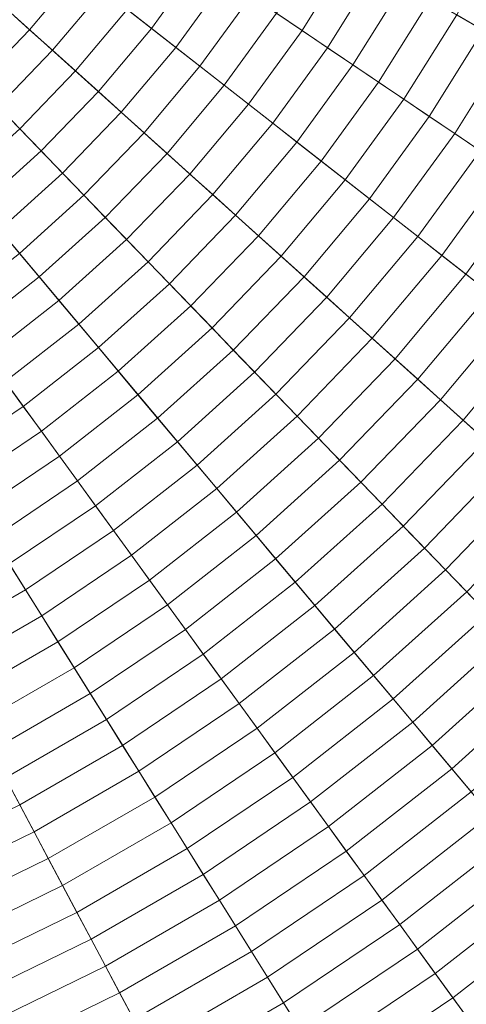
# Model space of a CAD drawing. Header units: centimetres. Extents: x -6.39 to 0.8, y 3.58 to 10.78.
# Tile 217 of 256: x -2.05 to -1.63, y 5.59 to 6.51. Entities that reach past the tile are written whole.
import ezdxf

# ---------------------------------------------------------------- set-up
doc = ezdxf.new("R2010")
doc.units = ezdxf.units.CM
doc.header["$LTSCALE"] = 2.54
doc.layers.add('Lucido design-1', color=7, linetype='Continuous')

# ---------------------------------------------------------------- blocks, each defined once
blk = doc.blocks.new('Gruppo-1')
at = {"color": 142, "linetype": 'Continuous', "lineweight": 9}
for points in [[(-2.04676, 3.65911, -13.70234), (-1.80304, 3.71988, -13.70234), (-2.79436, 7.17702, -13.70234), (-2.79451, 7.17699, -13.70234)], [(-1.80304, 3.71988, -13.70234), (-1.56416, 3.7975, -13.70234), (-2.79422, 7.17707, -13.70234), (-2.79436, 7.17702, -13.70234)], [(-1.56416, 3.7975, -13.70234), (-1.33127, 3.89159, -13.70234), (-2.79408, 7.17713, -13.70234), (-2.79422, 7.17707, -13.70234)], [(-1.33127, 3.89159, -13.70234), (-1.10551, 4.0017, -13.70234), (-2.79394, 7.17719, -13.70234), (-2.79408, 7.17713, -13.70234)], [(-1.10551, 4.0017, -13.70234), (-0.88798, 4.12729, -13.70234), (-2.79381, 7.17727, -13.70234), (-2.79394, 7.17719, -13.70234)], [(-0.88798, 4.12729, -13.70234), (-0.67974, 4.26775, -13.70234), (-2.79369, 7.17735, -13.70234), (-2.79381, 7.17727, -13.70234)], [(-0.67974, 4.26775, -13.70234), (-0.48181, 4.42239, -13.70234), (-2.79357, 7.17745, -13.70234), (-2.79369, 7.17735, -13.70234)], [(-0.48181, 4.42239, -13.70234), (-0.29514, 4.59047, -13.70234), (-2.79346, 7.17755, -13.70234), (-2.79357, 7.17745, -13.70234)], [(-0.29514, 4.59047, -13.70234), (-0.12066, 4.77115, -13.70234), (-2.79335, 7.17766, -13.70234), (-2.79346, 7.17755, -13.70234)], [(-0.12066, 4.77115, -13.70234), (0.0408, 4.96357, -13.70234), (-2.79326, 7.17777, -13.70234), (-2.79335, 7.17766, -13.70234)], [(0.0408, 4.96357, -13.70234), (0.18844, 5.16678, -13.70234), (-2.79317, 7.17789, -13.70234), (-2.79326, 7.17777, -13.70234)], [(0.18844, 5.16678, -13.70234), (0.32154, 5.37979, -13.70234), (-2.79309, 7.17802, -13.70234), (-2.79317, 7.17789, -13.70234)], [(0.32154, 5.37979, -13.70234), (0.43946, 5.60157, -13.70234), (-2.79302, 7.17815, -13.70234), (-2.79309, 7.17802, -13.70234)], [(0.43946, 5.60157, -13.70234), (0.54163, 5.83103, -13.70234), (-2.79296, 7.17829, -13.70234), (-2.79302, 7.17815, -13.70234)], [(0.54163, 5.83103, -13.70234), (0.62754, 6.06707, -13.70234), (-2.7929, 7.17843, -13.70234), (-2.79296, 7.17829, -13.70234)], [(0.62754, 6.06707, -13.70234), (0.69677, 6.30852, -13.70234), (-2.79286, 7.17858, -13.70234), (-2.7929, 7.17843, -13.70234)], [(0.69677, 6.30852, -13.70234), (0.749, 6.55421, -13.70234), (-2.79283, 7.17873, -13.70234), (-2.79286, 7.17858, -13.70234)], [(-1.63777, 6.511, -12.72527), (-1.59398, 6.59335, -12.72527), (-1.56819, 6.58077, -12.73052), (-1.61292, 6.49665, -12.73052)], [(-1.94616, 6.51595, -12.68249), (-1.90197, 6.57677, -12.68249), (-1.87805, 6.56064, -12.68685), (-1.92343, 6.49819, -12.68685)], [(-1.80638, 6.51229, -12.70051), (-1.76227, 6.58288, -12.70051), (-1.73734, 6.56849, -12.70526), (-1.78251, 6.4962, -12.70526)], [(-2.05887, 6.51632, -12.67003), (-2.01443, 6.56929, -12.67003), (-1.99166, 6.5515, -12.67409), (-2.0374, 6.49699, -12.67409)], [(-1.78251, 6.4962, -12.70526), (-1.73734, 6.56849, -12.70526), (-1.71243, 6.5541, -12.71011), (-1.75866, 6.48011, -12.71011)], [(-1.92343, 6.49819, -12.68685), (-1.87805, 6.56064, -12.68685), (-1.85415, 6.54452, -12.6913), (-1.90071, 6.48043, -12.6913)], [(-2.0374, 6.49699, -12.67409), (-1.99166, 6.5515, -12.67409), (-1.96891, 6.53372, -12.67824), (-2.01594, 6.47767, -12.67824)], [(-1.75866, 6.48011, -12.71011), (-1.71243, 6.5541, -12.71011), (-1.68753, 6.53972, -12.71507), (-1.73482, 6.46403, -12.71507)], [(-1.90071, 6.48043, -12.6913), (-1.85415, 6.54452, -12.6913), (-1.83026, 6.5284, -12.69585), (-1.878, 6.46269, -12.69585)], [(-2.01594, 6.47767, -12.67824), (-1.96891, 6.53372, -12.67824), (-1.94616, 6.51595, -12.68249), (-1.99449, 6.45835, -12.68249)], [(-1.73482, 6.46403, -12.71507), (-1.68753, 6.53972, -12.71507), (-1.66264, 6.52536, -12.72012), (-1.711, 6.44796, -12.72012)], [(-1.878, 6.46269, -12.69585), (-1.83026, 6.5284, -12.69585), (-1.80638, 6.51229, -12.70051), (-1.8553, 6.44496, -12.70051)], [(-1.711, 6.44796, -12.72012), (-1.66264, 6.52536, -12.72012), (-1.63777, 6.511, -12.72527), (-1.68719, 6.4319, -12.72527)], [(-2.1069, 6.46659, -12.67003), (-2.05887, 6.51632, -12.67003), (-2.0374, 6.49699, -12.67409), (-2.08683, 6.44581, -12.67409)], [(-1.99449, 6.45835, -12.68249), (-1.94616, 6.51595, -12.68249), (-1.92343, 6.49819, -12.68685), (-1.97305, 6.43905, -12.68685)], [(-1.8553, 6.44496, -12.70051), (-1.80638, 6.51229, -12.70051), (-1.78251, 6.4962, -12.70526), (-1.83262, 6.42724, -12.70526)], [(-1.68719, 6.4319, -12.72527), (-1.63777, 6.511, -12.72527), (-1.61292, 6.49665, -12.73052), (-1.6634, 6.41586, -12.73052)], [(-2.08683, 6.44581, -12.67409), (-2.0374, 6.49699, -12.67409), (-2.01594, 6.47767, -12.67824), (-2.06676, 6.42503, -12.67824)], [(-1.97305, 6.43905, -12.68685), (-1.92343, 6.49819, -12.68685), (-1.90071, 6.48043, -12.6913), (-1.95162, 6.41976, -12.6913)], [(-1.83262, 6.42724, -12.70526), (-1.78251, 6.4962, -12.70526), (-1.75866, 6.48011, -12.71011), (-1.80994, 6.40952, -12.71011)], [(-1.6634, 6.41586, -12.73052), (-1.61292, 6.49665, -12.73052), (-1.58808, 6.48231, -12.73588), (-1.63962, 6.39982, -12.73588)], [(-2.06676, 6.42503, -12.67824), (-2.01594, 6.47767, -12.67824), (-1.99449, 6.45835, -12.68249), (-2.04671, 6.40427, -12.68249)], [(-1.95162, 6.41976, -12.6913), (-1.90071, 6.48043, -12.6913), (-1.878, 6.46269, -12.69585), (-1.9302, 6.40047, -12.69585)], [(-1.80994, 6.40952, -12.71011), (-1.75866, 6.48011, -12.71011), (-1.73482, 6.46403, -12.71507), (-1.78729, 6.39182, -12.71507)], [(-1.63962, 6.39982, -12.73588), (-1.58808, 6.48231, -12.73588), (-1.56325, 6.46798, -12.74133), (-1.61586, 6.38379, -12.74133)], [(-2.04671, 6.40427, -12.68249), (-1.99449, 6.45835, -12.68249), (-1.97305, 6.43905, -12.68685), (-2.02667, 6.38352, -12.68685)], [(-1.9302, 6.40047, -12.69585), (-1.878, 6.46269, -12.69585), (-1.8553, 6.44496, -12.70051), (-1.9088, 6.3812, -12.70051)], [(-1.78729, 6.39182, -12.71507), (-1.73482, 6.46403, -12.71507), (-1.711, 6.44796, -12.72012), (-1.76464, 6.37413, -12.72012)], [(-1.76464, 6.37413, -12.72012), (-1.711, 6.44796, -12.72012), (-1.68719, 6.4319, -12.72527), (-1.74201, 6.35645, -12.72527)], [(-2.02667, 6.38352, -12.68685), (-1.97305, 6.43905, -12.68685), (-1.95162, 6.41976, -12.6913), (-2.00664, 6.36278, -12.6913)], [(-1.9088, 6.3812, -12.70051), (-1.8553, 6.44496, -12.70051), (-1.83262, 6.42724, -12.70526), (-1.88741, 6.36194, -12.70526)], [(-1.74201, 6.35645, -12.72527), (-1.68719, 6.4319, -12.72527), (-1.6634, 6.41586, -12.73052), (-1.7194, 6.33878, -12.73052)], [(-2.12114, 6.37607, -12.67824), (-2.06676, 6.42503, -12.67824), (-2.04671, 6.40427, -12.68249), (-2.10259, 6.35396, -12.68249)], [(-1.88741, 6.36194, -12.70526), (-1.83262, 6.42724, -12.70526), (-1.80994, 6.40952, -12.71011), (-1.86603, 6.34269, -12.71011)], [(-2.00664, 6.36278, -12.6913), (-1.95162, 6.41976, -12.6913), (-1.9302, 6.40047, -12.69585), (-1.98662, 6.34205, -12.69585)], [(-1.7194, 6.33878, -12.73052), (-1.6634, 6.41586, -12.73052), (-1.63962, 6.39982, -12.73588), (-1.6968, 6.32112, -12.73588)], [(-2.10259, 6.35396, -12.68249), (-2.04671, 6.40427, -12.68249), (-2.02667, 6.38352, -12.68685), (-2.08404, 6.33186, -12.68685)], [(-1.86603, 6.34269, -12.71011), (-1.80994, 6.40952, -12.71011), (-1.78729, 6.39182, -12.71507), (-1.84466, 6.32345, -12.71507)], [(-1.98662, 6.34205, -12.69585), (-1.9302, 6.40047, -12.69585), (-1.9088, 6.3812, -12.70051), (-1.96662, 6.32133, -12.70051)], [(-1.6968, 6.32112, -12.73588), (-1.63962, 6.39982, -12.73588), (-1.61586, 6.38379, -12.74133), (-1.67421, 6.30348, -12.74133)], [(-2.08404, 6.33186, -12.68685), (-2.02667, 6.38352, -12.68685), (-2.00664, 6.36278, -12.6913), (-2.06551, 6.30978, -12.6913)], [(-1.84466, 6.32345, -12.71507), (-1.78729, 6.39182, -12.71507), (-1.76464, 6.37413, -12.72012), (-1.82331, 6.30422, -12.72012)], [(-1.67421, 6.30348, -12.74133), (-1.61586, 6.38379, -12.74133), (-1.59211, 6.36777, -12.74688), (-1.65164, 6.28584, -12.74688)], [(-1.96662, 6.32133, -12.70051), (-1.9088, 6.3812, -12.70051), (-1.88741, 6.36194, -12.70526), (-1.94662, 6.30062, -12.70526)], [(-1.82331, 6.30422, -12.72012), (-1.76464, 6.37413, -12.72012), (-1.74201, 6.35645, -12.72527), (-1.80196, 6.285, -12.72527)], [(-1.65164, 6.28584, -12.74688), (-1.59211, 6.36777, -12.74688), (-1.56838, 6.35177, -12.75253), (-1.62908, 6.26822, -12.75253)], [(-2.06551, 6.30978, -12.6913), (-2.00664, 6.36278, -12.6913), (-1.98662, 6.34205, -12.69585), (-2.04698, 6.2877, -12.69585)], [(-1.94662, 6.30062, -12.70526), (-1.88741, 6.36194, -12.70526), (-1.86603, 6.34269, -12.71011), (-1.92664, 6.27993, -12.71011)], [(-1.80196, 6.285, -12.72527), (-1.74201, 6.35645, -12.72527), (-1.7194, 6.33878, -12.73052), (-1.78064, 6.2658, -12.73052)], [(-1.62908, 6.26822, -12.75253), (-1.56838, 6.35177, -12.75253), (-1.54467, 6.33577, -12.75827), (-1.60654, 6.25061, -12.75827)], [(-2.04698, 6.2877, -12.69585), (-1.98662, 6.34205, -12.69585), (-1.96662, 6.32133, -12.70051), (-2.02847, 6.26563, -12.70051)], [(-1.92664, 6.27993, -12.71011), (-1.86603, 6.34269, -12.71011), (-1.84466, 6.32345, -12.71507), (-1.90666, 6.25924, -12.71507)], [(-1.78064, 6.2658, -12.73052), (-1.7194, 6.33878, -12.73052), (-1.6968, 6.32112, -12.73588), (-1.75932, 6.24661, -12.73588)], [(-2.02847, 6.26563, -12.70051), (-1.96662, 6.32133, -12.70051), (-1.94662, 6.30062, -12.70526), (-2.00997, 6.24358, -12.70526)], [(-1.90666, 6.25924, -12.71507), (-1.84466, 6.32345, -12.71507), (-1.82331, 6.30422, -12.72012), (-1.8867, 6.23857, -12.72012)], [(-1.75932, 6.24661, -12.73588), (-1.6968, 6.32112, -12.73588), (-1.67421, 6.30348, -12.74133), (-1.73802, 6.22743, -12.74133)], [(-2.00997, 6.24358, -12.70526), (-1.94662, 6.30062, -12.70526), (-1.92664, 6.27993, -12.71011), (-1.99147, 6.22154, -12.71011)], [(-1.8867, 6.23857, -12.72012), (-1.82331, 6.30422, -12.72012), (-1.80196, 6.285, -12.72527), (-1.86675, 6.21791, -12.72527)], [(-1.73802, 6.22743, -12.74133), (-1.67421, 6.30348, -12.74133), (-1.65164, 6.28584, -12.74688), (-1.71674, 6.20826, -12.74688)], [(-2.11099, 6.23769, -12.69585), (-2.04698, 6.2877, -12.69585), (-2.02847, 6.26563, -12.70051), (-2.09406, 6.21439, -12.70051)], [(-1.86675, 6.21791, -12.72527), (-1.80196, 6.285, -12.72527), (-1.78064, 6.2658, -12.73052), (-1.84682, 6.19727, -12.73052)], [(-1.71674, 6.20826, -12.74688), (-1.65164, 6.28584, -12.74688), (-1.62908, 6.26822, -12.75253), (-1.69546, 6.18911, -12.75253)], [(-1.99147, 6.22154, -12.71011), (-1.92664, 6.27993, -12.71011), (-1.90666, 6.25924, -12.71507), (-1.97299, 6.19952, -12.71507)], [(-2.09406, 6.21439, -12.70051), (-2.02847, 6.26563, -12.70051), (-2.00997, 6.24358, -12.70526), (-2.07714, 6.1911, -12.70526)], [(-1.84682, 6.19727, -12.73052), (-1.78064, 6.2658, -12.73052), (-1.75932, 6.24661, -12.73588), (-1.82689, 6.17664, -12.73588)], [(-1.69546, 6.18911, -12.75253), (-1.62908, 6.26822, -12.75253), (-1.60654, 6.25061, -12.75827), (-1.67421, 6.16997, -12.75827)], [(-1.97299, 6.19952, -12.71507), (-1.90666, 6.25924, -12.71507), (-1.8867, 6.23857, -12.72012), (-1.95452, 6.17751, -12.72012)], [(-1.82689, 6.17664, -12.73588), (-1.75932, 6.24661, -12.73588), (-1.73802, 6.22743, -12.74133), (-1.80698, 6.15602, -12.74133)], [(-1.67421, 6.16997, -12.75827), (-1.60654, 6.25061, -12.75827), (-1.58402, 6.23301, -12.76412), (-1.65297, 6.15085, -12.76412)], [(-2.07714, 6.1911, -12.70526), (-2.00997, 6.24358, -12.70526), (-1.99147, 6.22154, -12.71011), (-2.06023, 6.16783, -12.71011)], [(-1.95452, 6.17751, -12.72012), (-1.8867, 6.23857, -12.72012), (-1.86675, 6.21791, -12.72527), (-1.93606, 6.15551, -12.72527)], [(-1.80698, 6.15602, -12.74133), (-1.73802, 6.22743, -12.74133), (-1.71674, 6.20826, -12.74688), (-1.78708, 6.13542, -12.74688)], [(-1.65297, 6.15085, -12.76412), (-1.58402, 6.23301, -12.76412), (-1.56151, 6.21543, -12.77007), (-1.63174, 6.13173, -12.77007)], [(-2.06023, 6.16783, -12.71011), (-1.99147, 6.22154, -12.71011), (-1.97299, 6.19952, -12.71507), (-2.04333, 6.14457, -12.71507)], [(-1.93606, 6.15551, -12.72527), (-1.86675, 6.21791, -12.72527), (-1.84682, 6.19727, -12.73052), (-1.91761, 6.13352, -12.73052)], [(-1.78708, 6.13542, -12.74688), (-1.71674, 6.20826, -12.74688), (-1.69546, 6.18911, -12.75253), (-1.7672, 6.11483, -12.75253)], [(-1.63174, 6.13173, -12.77007), (-1.56151, 6.21543, -12.77007), (-1.53902, 6.19785, -12.77612), (-1.61053, 6.11263, -12.77612)], [(-2.04333, 6.14457, -12.71507), (-1.97299, 6.19952, -12.71507), (-1.95452, 6.17751, -12.72012), (-2.02644, 6.12132, -12.72012)], [(-1.91761, 6.13352, -12.73052), (-1.84682, 6.19727, -12.73052), (-1.82689, 6.17664, -12.73588), (-1.89918, 6.11155, -12.73588)], [(-1.7672, 6.11483, -12.75253), (-1.69546, 6.18911, -12.75253), (-1.67421, 6.16997, -12.75827), (-1.74733, 6.09425, -12.75827)], [(-2.02644, 6.12132, -12.72012), (-1.95452, 6.17751, -12.72012), (-1.93606, 6.15551, -12.72527), (-2.00956, 6.09809, -12.72527)], [(-1.89918, 6.11155, -12.73588), (-1.82689, 6.17664, -12.73588), (-1.80698, 6.15602, -12.74133), (-1.88075, 6.0896, -12.74133)], [(-2.13256, 6.11904, -12.71011), (-2.06023, 6.16783, -12.71011), (-2.04333, 6.14457, -12.71507), (-2.11732, 6.09466, -12.71507)], [(-1.74733, 6.09425, -12.75827), (-1.67421, 6.16997, -12.75827), (-1.65297, 6.15085, -12.76412), (-1.72747, 6.07369, -12.76412)], [(-2.00956, 6.09809, -12.72527), (-1.93606, 6.15551, -12.72527), (-1.91761, 6.13352, -12.73052), (-1.99269, 6.07487, -12.73052)], [(-1.88075, 6.0896, -12.74133), (-1.80698, 6.15602, -12.74133), (-1.78708, 6.13542, -12.74688), (-1.86234, 6.06765, -12.74688)], [(-2.11732, 6.09466, -12.71507), (-2.04333, 6.14457, -12.71507), (-2.02644, 6.12132, -12.72012), (-2.1021, 6.07029, -12.72012)], [(-1.72747, 6.07369, -12.76412), (-1.65297, 6.15085, -12.76412), (-1.63174, 6.13173, -12.77007), (-1.70763, 6.05314, -12.77007)], [(-1.86234, 6.06765, -12.74688), (-1.78708, 6.13542, -12.74688), (-1.7672, 6.11483, -12.75253), (-1.84394, 6.04573, -12.75253)], [(-1.99269, 6.07487, -12.73052), (-1.91761, 6.13352, -12.73052), (-1.89918, 6.11155, -12.73588), (-1.97583, 6.05167, -12.73588)], [(-1.70763, 6.05314, -12.77007), (-1.63174, 6.13173, -12.77007), (-1.61053, 6.11263, -12.77612), (-1.68781, 6.03261, -12.77612)], [(-2.1021, 6.07029, -12.72012), (-2.02644, 6.12132, -12.72012), (-2.00956, 6.09809, -12.72527), (-2.08688, 6.04593, -12.72527)], [(-1.97583, 6.05167, -12.73588), (-1.89918, 6.11155, -12.73588), (-1.88075, 6.0896, -12.74133), (-1.95898, 6.02848, -12.74133)], [(-1.84394, 6.04573, -12.75253), (-1.7672, 6.11483, -12.75253), (-1.74733, 6.09425, -12.75827), (-1.82556, 6.02381, -12.75827)], [(-1.68781, 6.03261, -12.77612), (-1.61053, 6.11263, -12.77612), (-1.58933, 6.09355, -12.78226), (-1.66799, 6.01209, -12.78226)], [(-2.08688, 6.04593, -12.72527), (-2.00956, 6.09809, -12.72527), (-1.99269, 6.07487, -12.73052), (-2.07167, 6.0216, -12.73052)], [(-1.95898, 6.02848, -12.74133), (-1.88075, 6.0896, -12.74133), (-1.86234, 6.06765, -12.74688), (-1.94215, 6.0053, -12.74688)], [(-1.82556, 6.02381, -12.75827), (-1.74733, 6.09425, -12.75827), (-1.72747, 6.07369, -12.76412), (-1.80718, 6.00192, -12.76412)], [(-1.66799, 6.01209, -12.78226), (-1.58933, 6.09355, -12.78226), (-1.56815, 6.07448, -12.7885), (-1.64819, 5.99159, -12.7885)], [(-2.07167, 6.0216, -12.73052), (-1.99269, 6.07487, -12.73052), (-1.97583, 6.05167, -12.73588), (-2.05647, 5.99727, -12.73588)], [(-1.80718, 6.00192, -12.76412), (-1.72747, 6.07369, -12.76412), (-1.70763, 6.05314, -12.77007), (-1.78882, 5.98004, -12.77007)], [(-1.64819, 5.99159, -12.7885), (-1.56815, 6.07448, -12.7885), (-1.54699, 6.05542, -12.79485), (-1.62841, 5.97111, -12.79485)], [(-1.94215, 6.0053, -12.74688), (-1.86234, 6.06765, -12.74688), (-1.84394, 6.04573, -12.75253), (-1.92532, 5.98215, -12.75253)], [(-2.05647, 5.99727, -12.73588), (-1.97583, 6.05167, -12.73588), (-1.95898, 6.02848, -12.74133), (-2.04128, 5.97297, -12.74133)], [(-1.78882, 5.98004, -12.77007), (-1.70763, 6.05314, -12.77007), (-1.68781, 6.03261, -12.77612), (-1.77048, 5.95817, -12.77612)], [(-1.92532, 5.98215, -12.75253), (-1.84394, 6.04573, -12.75253), (-1.82556, 6.02381, -12.75827), (-1.90851, 5.95901, -12.75827)], [(-2.04128, 5.97297, -12.74133), (-1.95898, 6.02848, -12.74133), (-1.94215, 6.0053, -12.74688), (-2.0261, 5.94867, -12.74688)], [(-1.77048, 5.95817, -12.77612), (-1.68781, 6.03261, -12.77612), (-1.66799, 6.01209, -12.78226), (-1.75214, 5.93632, -12.78226)], [(-1.90851, 5.95901, -12.75827), (-1.82556, 6.02381, -12.75827), (-1.80718, 6.00192, -12.76412), (-1.89171, 5.93588, -12.76412)], [(-1.75214, 5.93632, -12.78226), (-1.66799, 6.01209, -12.78226), (-1.64819, 5.99159, -12.7885), (-1.73382, 5.91449, -12.7885)], [(-2.14071, 5.94864, -12.73588), (-2.05647, 5.99727, -12.73588), (-2.04128, 5.97297, -12.74133), (-2.12725, 5.92333, -12.74133)], [(-2.0261, 5.94867, -12.74688), (-1.94215, 6.0053, -12.74688), (-1.92532, 5.98215, -12.75253), (-2.01093, 5.9244, -12.75253)], [(-1.89171, 5.93588, -12.76412), (-1.80718, 6.00192, -12.76412), (-1.78882, 5.98004, -12.77007), (-1.87492, 5.91277, -12.77007)], [(-1.73382, 5.91449, -12.7885), (-1.64819, 5.99159, -12.7885), (-1.62841, 5.97111, -12.79485), (-1.71552, 5.89267, -12.79485)], [(-2.01093, 5.9244, -12.75253), (-1.92532, 5.98215, -12.75253), (-1.90851, 5.95901, -12.75827), (-1.99578, 5.90014, -12.75827)], [(-1.87492, 5.91277, -12.77007), (-1.78882, 5.98004, -12.77007), (-1.77048, 5.95817, -12.77612), (-1.85814, 5.88968, -12.77612)], [(-2.12725, 5.92333, -12.74133), (-2.04128, 5.97297, -12.74133), (-2.0261, 5.94867, -12.74688), (-2.11381, 5.89804, -12.74688)], [(-1.71552, 5.89267, -12.79485), (-1.62841, 5.97111, -12.79485), (-1.60864, 5.95064, -12.80129), (-1.69723, 5.87088, -12.80129)], [(-1.99578, 5.90014, -12.75827), (-1.90851, 5.95901, -12.75827), (-1.89171, 5.93588, -12.76412), (-1.98063, 5.8759, -12.76412)], [(-1.85814, 5.88968, -12.77612), (-1.77048, 5.95817, -12.77612), (-1.75214, 5.93632, -12.78226), (-1.84138, 5.86661, -12.78226)], [(-1.69723, 5.87088, -12.80129), (-1.60864, 5.95064, -12.80129), (-1.58889, 5.93018, -12.80783), (-1.67895, 5.84909, -12.80783)], [(-2.11381, 5.89804, -12.74688), (-2.0261, 5.94867, -12.74688), (-2.01093, 5.9244, -12.75253), (-2.10037, 5.87277, -12.75253)], [(-1.98063, 5.8759, -12.76412), (-1.89171, 5.93588, -12.76412), (-1.87492, 5.91277, -12.77007), (-1.96549, 5.85168, -12.77007)], [(-1.84138, 5.86661, -12.78226), (-1.75214, 5.93632, -12.78226), (-1.73382, 5.91449, -12.7885), (-1.82462, 5.84355, -12.7885)], [(-2.10037, 5.87277, -12.75253), (-2.01093, 5.9244, -12.75253), (-1.99578, 5.90014, -12.75827), (-2.08694, 5.84751, -12.75827)], [(-1.67895, 5.84909, -12.80783), (-1.58889, 5.93018, -12.80783), (-1.56916, 5.90975, -12.81447), (-1.66069, 5.82733, -12.81447)], [(-1.82462, 5.84355, -12.7885), (-1.73382, 5.91449, -12.7885), (-1.71552, 5.89267, -12.79485), (-1.80789, 5.82051, -12.79485)], [(-1.96549, 5.85168, -12.77007), (-1.87492, 5.91277, -12.77007), (-1.85814, 5.88968, -12.77612), (-1.95037, 5.82747, -12.77612)], [(-1.66069, 5.82733, -12.81447), (-1.56916, 5.90975, -12.81447), (-1.54944, 5.88933, -12.82121), (-1.64244, 5.80558, -12.82121)], [(-2.08694, 5.84751, -12.75827), (-1.99578, 5.90014, -12.75827), (-1.98063, 5.8759, -12.76412), (-2.07352, 5.82227, -12.76412)], [(-1.95037, 5.82747, -12.77612), (-1.85814, 5.88968, -12.77612), (-1.84138, 5.86661, -12.78226), (-1.93525, 5.80329, -12.78226)], [(-1.80789, 5.82051, -12.79485), (-1.71552, 5.89267, -12.79485), (-1.69723, 5.87088, -12.80129), (-1.79116, 5.79749, -12.80129)], [(-1.64244, 5.80558, -12.82121), (-1.54944, 5.88933, -12.82121), (-1.52973, 5.86892, -12.82804), (-1.62421, 5.78386, -12.82804)], [(-2.07352, 5.82227, -12.76412), (-1.98063, 5.8759, -12.76412), (-1.96549, 5.85168, -12.77007), (-2.06011, 5.79705, -12.77007)], [(-1.79116, 5.79749, -12.80129), (-1.69723, 5.87088, -12.80129), (-1.67895, 5.84909, -12.80783), (-1.77445, 5.77449, -12.80783)], [(-1.93525, 5.80329, -12.78226), (-1.84138, 5.86661, -12.78226), (-1.82462, 5.84355, -12.7885), (-1.92015, 5.77912, -12.7885)], [(-2.06011, 5.79705, -12.77007), (-1.96549, 5.85168, -12.77007), (-1.95037, 5.82747, -12.77612), (-2.04671, 5.77185, -12.77612)], [(-1.77445, 5.77449, -12.80783), (-1.67895, 5.84909, -12.80783), (-1.66069, 5.82733, -12.81447), (-1.75775, 5.7515, -12.81447)], [(-1.92015, 5.77912, -12.7885), (-1.82462, 5.84355, -12.7885), (-1.80789, 5.82051, -12.79485), (-1.90506, 5.75497, -12.79485)], [(-2.04671, 5.77185, -12.77612), (-1.95037, 5.82747, -12.77612), (-1.93525, 5.80329, -12.78226), (-2.03332, 5.74667, -12.78226)], [(-1.75775, 5.7515, -12.81447), (-1.66069, 5.82733, -12.81447), (-1.64244, 5.80558, -12.82121), (-1.74106, 5.72854, -12.82121)], [(-1.90506, 5.75497, -12.79485), (-1.80789, 5.82051, -12.79485), (-1.79116, 5.79749, -12.80129), (-1.88998, 5.73083, -12.80129)], [(-2.03332, 5.74667, -12.78226), (-1.93525, 5.80329, -12.78226), (-1.92015, 5.77912, -12.7885), (-2.01994, 5.7215, -12.7885)], [(-1.74106, 5.72854, -12.82121), (-1.64244, 5.80558, -12.82121), (-1.62421, 5.78386, -12.82804), (-1.72439, 5.70559, -12.82804)], [(-2.15831, 5.74916, -12.77007), (-2.06011, 5.79705, -12.77007), (-2.04671, 5.77185, -12.77612), (-2.1467, 5.72308, -12.77612)], [(-1.88998, 5.73083, -12.80129), (-1.79116, 5.79749, -12.80129), (-1.77445, 5.77449, -12.80783), (-1.87491, 5.70672, -12.80783)], [(-2.01994, 5.7215, -12.7885), (-1.92015, 5.77912, -12.7885), (-1.90506, 5.75497, -12.79485), (-2.00657, 5.69636, -12.79485)], [(-1.72439, 5.70559, -12.82804), (-1.62421, 5.78386, -12.82804), (-1.60599, 5.76215, -12.83497), (-1.70773, 5.68266, -12.83497)], [(-2.1467, 5.72308, -12.77612), (-2.04671, 5.77185, -12.77612), (-2.03332, 5.74667, -12.78226), (-2.1351, 5.69703, -12.78226)], [(-1.87491, 5.70672, -12.80783), (-1.77445, 5.77449, -12.80783), (-1.75775, 5.7515, -12.81447), (-1.85986, 5.68263, -12.81447)], [(-1.70773, 5.68266, -12.83497), (-1.60599, 5.76215, -12.83497), (-1.58779, 5.74045, -12.842), (-1.69109, 5.65975, -12.842)], [(-2.00657, 5.69636, -12.79485), (-1.90506, 5.75497, -12.79485), (-1.88998, 5.73083, -12.80129), (-1.99321, 5.67123, -12.80129)], [(-1.85986, 5.68263, -12.81447), (-1.75775, 5.7515, -12.81447), (-1.74106, 5.72854, -12.82121), (-1.84481, 5.65855, -12.82121)], [(-2.1351, 5.69703, -12.78226), (-2.03332, 5.74667, -12.78226), (-2.01994, 5.7215, -12.7885), (-2.12351, 5.67099, -12.7885)], [(-1.69109, 5.65975, -12.842), (-1.58779, 5.74045, -12.842), (-1.5696, 5.71878, -12.84913), (-1.67445, 5.63686, -12.84913)], [(-1.99321, 5.67123, -12.80129), (-1.88998, 5.73083, -12.80129), (-1.87491, 5.70672, -12.80783), (-1.97986, 5.64613, -12.80783)], [(-2.12351, 5.67099, -12.7885), (-2.01994, 5.7215, -12.7885), (-2.00657, 5.69636, -12.79485), (-2.11192, 5.64497, -12.79485)], [(-1.84481, 5.65855, -12.82121), (-1.74106, 5.72854, -12.82121), (-1.72439, 5.70559, -12.82804), (-1.82978, 5.6345, -12.82804)], [(-1.67445, 5.63686, -12.84913), (-1.5696, 5.71878, -12.84913), (-1.55143, 5.69712, -12.85636), (-1.65784, 5.61399, -12.85636)], [(-1.97986, 5.64613, -12.80783), (-1.87491, 5.70672, -12.80783), (-1.85986, 5.68263, -12.81447), (-1.96652, 5.62104, -12.81447)], [(-1.82978, 5.6345, -12.82804), (-1.72439, 5.70559, -12.82804), (-1.70773, 5.68266, -12.83497), (-1.81477, 5.61046, -12.83497)], [(-2.11192, 5.64497, -12.79485), (-2.00657, 5.69636, -12.79485), (-1.99321, 5.67123, -12.80129), (-2.10035, 5.61898, -12.80129)], [(-1.65784, 5.61399, -12.85636), (-1.55143, 5.69712, -12.85636), (-1.53328, 5.67549, -12.86369), (-1.64124, 5.59114, -12.86369)], [(-1.96652, 5.62104, -12.81447), (-1.85986, 5.68263, -12.81447), (-1.84481, 5.65855, -12.82121), (-1.9532, 5.59598, -12.82121)], [(-1.81477, 5.61046, -12.83497), (-1.70773, 5.68266, -12.83497), (-1.69109, 5.65975, -12.842), (-1.79976, 5.58645, -12.842)], [(-1.64124, 5.59114, -12.86369), (-1.53328, 5.67549, -12.86369), (-1.51514, 5.65387, -12.87112), (-1.62465, 5.56831, -12.87112)], [(-2.10035, 5.61898, -12.80129), (-1.99321, 5.67123, -12.80129), (-1.97986, 5.64613, -12.80783), (-2.08878, 5.593, -12.80783)], [(-1.9532, 5.59598, -12.82121), (-1.84481, 5.65855, -12.82121), (-1.82978, 5.6345, -12.82804), (-1.93988, 5.57093, -12.82804)], [(-1.79976, 5.58645, -12.842), (-1.69109, 5.65975, -12.842), (-1.67445, 5.63686, -12.84913), (-1.78476, 5.56245, -12.84913)], [(-2.08878, 5.593, -12.80783), (-1.97986, 5.64613, -12.80783), (-1.96652, 5.62104, -12.81447), (-2.07723, 5.56705, -12.81447)], [(-1.93988, 5.57093, -12.82804), (-1.82978, 5.6345, -12.82804), (-1.81477, 5.61046, -12.83497), (-1.92658, 5.54591, -12.83497)], [(-1.78476, 5.56245, -12.84913), (-1.67445, 5.63686, -12.84913), (-1.65784, 5.61399, -12.85636), (-1.76978, 5.53848, -12.85636)], [(-2.07723, 5.56705, -12.81447), (-1.96652, 5.62104, -12.81447), (-1.9532, 5.59598, -12.82121), (-2.06568, 5.54112, -12.82121)], [(-1.92658, 5.54591, -12.83497), (-1.81477, 5.61046, -12.83497), (-1.79976, 5.58645, -12.842), (-1.91328, 5.52091, -12.842)], [(-1.76978, 5.53848, -12.85636), (-1.65784, 5.61399, -12.85636), (-1.64124, 5.59114, -12.86369), (-1.75482, 5.51453, -12.86369)], [(-2.06568, 5.54112, -12.82121), (-1.9532, 5.59598, -12.82121), (-1.93988, 5.57093, -12.82804), (-2.05414, 5.5152, -12.82804)], [(-1.75482, 5.51453, -12.86369), (-1.64124, 5.59114, -12.86369), (-1.62465, 5.56831, -12.87112), (-1.73986, 5.49059, -12.87112)], [(-1.91328, 5.52091, -12.842), (-1.79976, 5.58645, -12.842), (-1.78476, 5.56245, -12.84913), (-1.9, 5.49592, -12.84913)]]:
    blk.add_3dface(points, dxfattribs=at)

msp = doc.modelspace()

# ---------------------------------------------------------------- block references
at = {"layer": 'Lucido design-1', "color": 7}
msp.add_blockref('Gruppo-1', (0, 0), dxfattribs=at)

doc.saveas('drawing.dxf')
